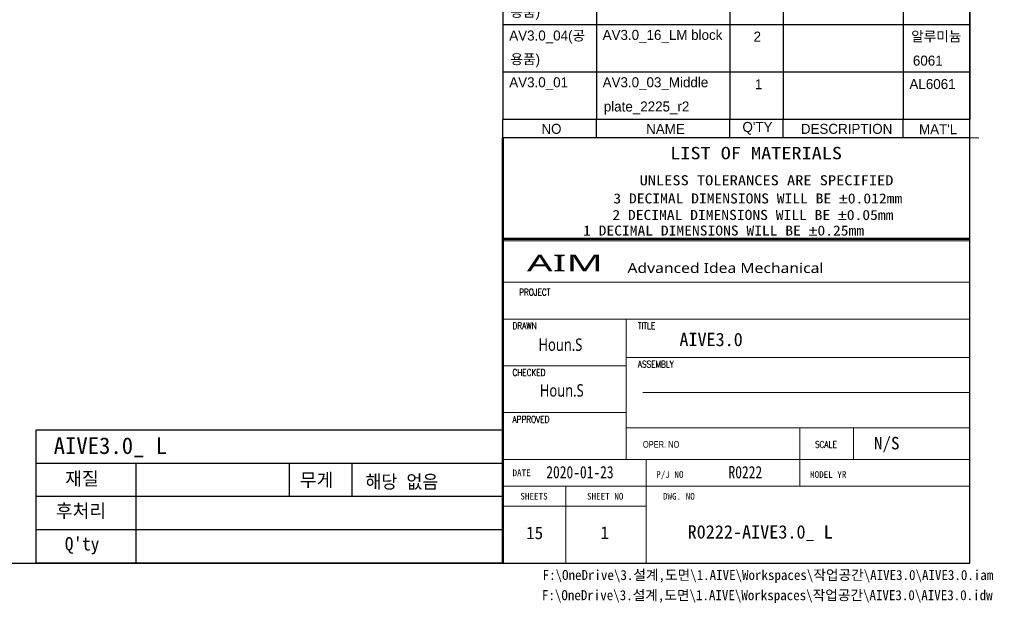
# Model space of a CAD drawing. Header units: millimetres. Extents: x 41 to 1655, y -379 to 1151.
# Tile 38 of 56: x 1065 to 1655, y 16 to 366. Entities that reach past the tile are written whole.
import ezdxf
from ezdxf.enums import TextEntityAlignment as Align

# ---------------------------------------------------------------- set-up
doc = ezdxf.new("R2010")
doc.units = ezdxf.units.MM
doc.header["$LTSCALE"] = 4
doc.layers.get('0').update_dxf_attribs({"lineweight": 15})
doc.layers.add('기호(ISO)', color=7, linetype='Continuous', lineweight=25)
doc.layers.add('스케치 형상(ISO)', color=7, linetype='Continuous', lineweight=25)
doc.styles.add('Current-ISO', font='txt')
doc.styles.add('Current-ISO도면층별', font='NGULIM.TTF')
doc.styles.add('HALGULFONT1_198', font='txt')
doc.styles.add('HALGULFONT1_239', font='txt')
doc.styles.add('HALGULFONT1_245', font='txt')
doc.styles.add('STENDARD_196', font='txt')
doc.styles.add('텍스트 스타일149', font='txt')
doc.styles.add('텍스트 스타일220', font='arial.ttf', dxfattribs={"width": 0.8})
doc.styles.add('텍스트 스타일227', font='txt')
doc.styles.add('텍스트 스타일243', font='txt', dxfattribs={"width": 0.8})
doc.styles.add('텍스트 스타일252', font='txt', dxfattribs={"width": 1.2})
doc.styles.add('텍스트 스타일253', font='txt', dxfattribs={"width": 1.2})
doc.styles.add('텍스트 스타일278', font='txt')
doc.styles.add('텍스트 스타일299', font='txt')
doc.styles.add('텍스트 스타일411', font='romans.shx', dxfattribs={"width": 0.8})
doc.styles.add('텍스트 스타일412', font='txt')
doc.styles.add('텍스트 스타일428', font='segoeui.ttf', dxfattribs={"width": 1.85})
doc.styles.add('텍스트 스타일429', font='segoeui.ttf', dxfattribs={"width": 0.8})
doc.styles.add('텍스트 스타일430', font='segoeui.ttf', dxfattribs={"width": 1.2})

# ---------------------------------------------------------------- blocks, each defined once
blk = doc.blocks.new('제목 블록 ISO')
for p, q in [((345.65, 67.31), (417.02, 67.31)), ((345.65, 51.89), (415.65, 51.89)), ((345.58, 45.67), (415.65, 45.67)), ((345.58, 40.16), (415.65, 40.16)), ((364.12, 40.16), (364.12, 19.11)), ((364.12, 34.39), (415.65, 34.39)), ((345.58, 33.14), (364.12, 33.14)), ((366.63, 29.13), (415.65, 29.13)), ((345.58, 26.13), (364.12, 26.13)), ((364.12, 23.87), (415.65, 23.87)), ((390.18, 23.87), (390.18, 15.1)), ((398.2, 23.87), (398.2, 19.11)), ((345.58, 19.11), (415.65, 19.11)), ((367.13, 19.11), (367.13, 3.57)), ((345.58, 15.1), (415.65, 15.1)), ((355.1, 15.1), (355.1, 3.57)), ((345.58, 12.09), (367.13, 12.09))]:
    blk.add_line(p, q)
at = {"lineweight": 50}
for p, q in [((345.65, 67.31), (345.65, 3.57)), ((415.65, 52.19), (345.58, 52.19))]:
    blk.add_line(p, q, dxfattribs=at)
at = {"layer": '스케치 형상(ISO)'}
for p, q in [((415.65, 3.57), (415.65, 281.23)), ((275.65, 18.57), (275.65, 23.57)), ((275.65, 23.57), (345.65, 23.57)), ((275.65, 3.57), (275.65, 18.57)), ((275.65, 18.57), (345.65, 18.57)), ((290.65, 13.57), (290.65, 18.57)), ((313.65, 13.57), (313.65, 18.57)), ((323, 18.57), (323, 13.57)), ((345.65, 18.57), (345.65, 3.57)), ((345.65, 13.57), (275.65, 13.57)), ((290.65, 3.57), (290.65, 13.57)), ((345.65, 8.57), (275.65, 8.57)), ((242.91, 3.57), (415.65, 3.57)), ((345.65, 3.57), (275.65, 3.57))]:
    blk.add_line(p, q, dxfattribs=at)
for s, height, style, width, p in [('LIST OF MATERIALS', 1.8552, '텍스트 스타일252', 1.2, (370.73, 64.11)), ('UNLESS TOLERANCES ARE SPECIFIED', 1.5036, '텍스트 스타일253', 1.2, (366.14, 60.21)), ('Advanced Idea Mechanical', 1.5036, '텍스트 스타일430', 1.2, (364.32, 47.06)), ('PROJECT', 1.002, '텍스트 스타일411', 0.8, (348.08, 43.67)), ('DRAWN', 1.002, '텍스트 스타일411', 0.8, (347.08, 38.65)), ('TITLE', 1.002, '텍스트 스타일411', 0.8, (365.88, 38.65)), ('Houn.S', 1.855, '텍스트 스타일429', 0.8, (350.98, 35.39)), ('CHECKED', 1.002, '텍스트 스타일411', 0.8, (347.08, 31.64)), ('ASSEMBLY', 1.002, '텍스트 스타일411', 0.8, (365.88, 32.89)), ('Houn.S', 1.855, '텍스트 스타일429', 0.8, (351.18, 28.53)), ('APPROVED', 1.002, '텍스트 스타일411', 0.8, (347.08, 24.62)), ('OPER. NO', 1, '텍스트 스타일220', 0.8, (366.63, 20.86)), ('SCALE', 1.002, '텍스트 스타일411', 0.8, (392.44, 20.86))]:
    blk.add_text(s, height=height, dxfattribs=dict(style=style, width=width)).set_placement(p)
at = {"color": 7, "style": '텍스트 스타일428', "width": 1.85}
blk.add_text('AIM', height=2.514, dxfattribs=at).set_placement((349.24, 47.29))
for s, height, style, p in [('N/S', 1.88, 'HALGULFONT1_245', (401.27, 20.61)), ('DATE', 1.002, 'STENDARD_196', (347.08, 16.6)), ('P/J NO', 1.002, 'STENDARD_196', (368.63, 16.35)), ('MODEL YR', 1.002, 'STENDARD_196', (391.69, 16.35)), ('SHEETS', 1.002, 'STENDARD_196', (348.26, 13.09)), ('SHEET NO', 1.002, 'STENDARD_196', (358.25, 13.09)), ('DWG. NO', 1.002, 'STENDARD_196', (369.64, 13.09)), ('R0222-AIVE3.0_ L', 2, '텍스트 스타일149', (373.33, 7.25))]:
    blk.add_text(s, height=height, dxfattribs=dict(style=style)).set_placement(p)
at = {"char_height": 1.50358, "attachment_point": 7, "style": 'HALGULFONT1_198'}
for s, insert in [('\\f바탕체|b0|i0;\\W1.20;\\H1.5036;3 DECIMAL DIMENSIONS WILL BE \\fAIGDT|b0|i0;\\W1.20;\\H1.5000;`\\f바탕체|b0|i0;\\W1.20;\\H1.5036;0.012mm', (362.21, 57.46)), ('\\f바탕체|b0|i0;\\W1.20;\\H1.5036;2 DECIMAL DIMENSIONS WILL BE \\fAIGDT|b0|i0;\\W1.20;\\H1.5000;`\\f바탕체|b0|i0;\\W1.20;\\H1.5036;0.05mm', (362.06, 54.99)), ('\\f바탕체|b0|i0;\\W1.20;\\H1.5036;1 DECIMAL DIMENSIONS WILL BE \\fAIGDT|b0|i0;\\W1.20;\\H1.5000;`\\f바탕체|b0|i0;\\W1.20;\\H1.5036;0.25mm', (357.66, 52.65))]:
    blk.add_mtext(s, dxfattribs=dict(at, insert=insert))
for tag, height, style, p in [('TITLE', 2.79, '텍스트 스타일278', (358.94, 44.42)), ('CATEGORY', 2, '텍스트 스타일149', (372.42, 32.36))]:
    blk.add_attdef(tag, text='', height=height, dxfattribs=dict(style=style)).set_placement(p, align=Align.TOP_LEFT)
for tag, p, height, style in [('부품_번호_001', (372.11, 36.1), 1.99, '텍스트 스타일412'), ('시트_수_001', (349.12, 7.16), 1.88, 'HALGULFONT1_239'), ('시트_번호_001', (360.27, 7.21), 1.88, 'HALGULFONT1_239')]:
    blk.add_attdef(tag, p, '', height=height, dxfattribs=dict(style=style))
at = {"style": '텍스트 스타일243', "width": 0.8}
for tag, p in [('작성_날짜_001', (352.14, 16.27)), ('PROJECT_001', (379.46, 16.27))]:
    blk.add_attdef(tag, p, '', height=1.86, dxfattribs=at)
at = {"layer": '기호(ISO)', "color": 7, "char_height": 2, "attachment_point": 1, "style": 'Current-ISO'}
for s, insert in [('\\f바탕체|b0|i0;\\H2.0000;재질', (280.02, 17.24)), ('\\f바탕체|b0|i0;\\H2.0000;무게', (315.2, 17.04)), ('\\f바탕체|b0|i0;\\H2.0000;후처리', (278.62, 12.4))]:
    blk.add_mtext(s, dxfattribs=dict(at, insert=insert))
at = {"layer": '기호(ISO)', "color": 7, "insert": (279.96, 7.47), "char_height": 2, "width": 25.5024, "attachment_point": 1, "style": 'Current-ISO'}
blk.add_mtext("\\f바탕체|b0|i0;\\H2.0000;Q'ty", dxfattribs=at)
at = {"layer": '기호(ISO)', "color": 7}
for tag, p, height, style in [('STOCK_NUMBER_001', (54.96, 251.47), 2.8, '텍스트 스타일227'), ('STOCK_NUMBER_001', (278.29, 19.93), 2.5, '텍스트 스타일299'), ('질량\\P3;_001', (325.03, 14.77), 2, '텍스트 스타일149')]:
    blk.add_attdef(tag, p, '', height=height, dxfattribs=dict(at, style=style))
at = {"layer": '기호(ISO)', "color": 7, "style": '텍스트 스타일149'}
blk.add_attdef('재질', text='', height=2, dxfattribs=at).set_placement((295.49, 17.37), align=Align.TOP_LEFT)
blk = doc.blocks.new('부품 리스트')
at = {"layer": '기호(ISO)'}
for p, q in [((408.64, 225.55), (338.64, 225.55)), ((338.64, 225.55), (338.64, 76.49)), ((352.64, 225.55), (352.64, 76.49)), ((372.64, 225.55), (372.64, 76.49)), ((380.64, 225.55), (380.64, 76.49)), ((398.64, 225.55), (398.64, 76.49)), ((408.64, 225.55), (408.64, 76.49)), ((408.64, 222), (338.64, 222)), ((408.64, 207.8), (338.64, 207.8)), ((408.64, 200.71), (338.64, 200.71)), ((408.64, 193.61), (338.64, 193.61)), ((408.64, 182.96), (338.64, 182.96)), ((408.64, 175.86), (338.64, 175.86)), ((408.64, 168.77), (338.64, 168.77)), ((408.64, 165.22), (338.64, 165.22)), ((408.64, 161.67), (338.64, 161.67)), ((408.64, 158.12), (338.64, 158.12)), ((408.64, 154.57), (338.64, 154.57)), ((408.64, 147.47), (338.64, 147.47)), ((408.64, 143.92), (338.64, 143.92)), ((408.64, 140.37), (338.64, 140.37)), ((408.64, 133.28), (338.64, 133.28)), ((408.64, 129.73), (338.64, 129.73)), ((408.64, 126.18), (338.64, 126.18)), ((408.64, 122.63), (338.64, 122.63)), ((408.64, 115.53), (338.64, 115.53)), ((408.64, 108.43), (338.64, 108.43)), ((408.64, 104.88), (338.64, 104.88)), ((408.64, 101.33), (338.64, 101.33)), ((408.64, 97.78), (338.64, 97.78)), ((408.64, 90.69), (338.64, 90.69)), ((408.64, 83.59), (338.64, 83.59)), ((408.64, 76.49), (338.64, 76.49)), ((338.64, 73.74), (338.64, 76.49)), ((352.64, 73.74), (352.64, 76.49)), ((372.64, 73.74), (372.64, 76.49)), ((380.64, 73.74), (380.64, 76.49)), ((398.64, 73.74), (398.64, 76.49)), ((408.64, 73.74), (408.64, 76.49)), ((408.64, 73.74), (338.64, 73.74))]:
    blk.add_line(p, q, dxfattribs=at)
at = {"layer": '기호(ISO)', "color": 7, "char_height": 1.5, "attachment_point": 7, "style": 'Current-ISO도면층별'}
for s, insert in [('AV3.0_02', (339.58, 222.86)), ('Basket bracket_R4', (353.77, 222.86)), ('1', (376.41, 223.01)), ('일반', (399.84, 222.93)), ('AVP12', (339.58, 219.45)), ('Z AXIS Module', (353.61, 219.45)), ('1', (376.41, 219.46)), ('공용품_VCM035_', (381.76, 219.29)), ('Z ', (381.61, 215.92)), ('AXIS_Technohan', (381.58, 212.19)), ('ds ', (381.69, 208.79)), ('AV16-02', (339.58, 205.25)), ('AV16_PCB bracket', (353.58, 205.12)), ('1', (376.41, 205.26)), ('공용품', (381.76, 205.17)), ('알루미늄', (399.84, 205.16)), (' 6061', (399.54, 201.68)), ('AV3.0_15', (339.58, 198.02)), ('Basket2018_19112', (353.77, 198.02)), ('1', (376.41, 198.16)), ('ABS ', (399.58, 198.16)), ('8', (353.66, 194.62)), ('플라스틱', (399.76, 194.55)), ('AVP10', (339.58, 191.06)), ('Motor drive', (353.77, 191.06)), ('1', (376.41, 191.06)), ('공용품_VPD-101', (381.76, 190.9)), ('_V300 ', (381.54, 187.35)), ('Technohands', (381.59, 183.94)), ('AV3.0_18(공', (339.58, 180.16)), ('AV3.0_16_Basket2', (353.58, 180.27)), ('4', (376.16, 180.42)), ('스테인레', (399.76, 180.32)), ('용품)', (339.76, 176.61)), ('018_볼트용', (353.69, 176.72)), ('스 스틸', (399.76, 176.8)), ('AV13', (339.58, 173.31)), ('AV13_Operation ', (353.58, 173.07)), ('1', (376.41, 173.32)), ('일반', (399.84, 173.25)), ('panel2', (353.75, 169.52)), ('일반', (399.84, 166.15)), ('RJ45 포트', (353.77, 166.21)), ('2', (376.21, 166.26)), ('USB 포트', (353.77, 162.67)), ('2', (376.21, 162.71)), ('일반', (399.84, 162.6)), ('PRC커넥터', (353.77, 159.03)), ('2', (376.21, 159.16)), ('일반', (399.84, 159.05)), ('AVP07', (339.58, 155.57)), ('파워버튼', (353.76, 155.48)), ('2', (376.21, 155.61)), ('일반', (399.84, 155.5)), ('AV13', (339.58, 152.02)), ('AV13_Operation ', (353.58, 151.78)), ('2', (376.21, 152.06)), ('일반', (399.84, 151.95)), ('panel_1215', (353.75, 148.23)), ('AV3.0_11', (339.58, 144.78)), ('Right side cover', (353.77, 144.68)), ('2', (376.21, 144.96)), ('AL6061', (399.58, 144.92)), ('AV3.0_09', (339.58, 141.23)), ('Left side cover', (353.77, 141.38)), ('2', (376.21, 141.41)), ('AL6061', (399.58, 141.37)), ('AV3.0_P02', (339.58, 137.69)), ('LM bearing', (353.77, 137.59)), ('2', (376.21, 137.87)), ('SEBS10-55_MIS', (381.67, 137.69)), ('UMI', (381.77, 134.28)), ('AV3.0_P01', (339.58, 130.59)), ('Spring', (353.67, 130.49)), ('2', (376.21, 130.77)), ('VUR6-50', (381.58, 130.73)), ('일반', (399.84, 130.66)), ('AV01-P01', (339.58, 127.18)), ('Lamp', (353.77, 126.94)), ('1', (376.41, 127.18)), ('일반', (399.84, 127.11)), ('1', (376.41, 123.63)), ('AV16-01 ', (339.58, 120.08)), ('Logo side ', (353.77, 119.84)), ('2', (376.21, 120.12)), ('공용품', (381.76, 120)), ('PE', (399.77, 120.1)), ('(공용품)', (339.79, 116.36)), ('bracket_1215', (353.75, 116.39)), ('AV02 ', (339.58, 112.98)), ('Column', (353.69, 112.98)), ('4', (376.16, 112.99)), ('공용품', (381.76, 112.9)), ('S45c', (399.67, 112.99)), ('(공용품)', (339.79, 109.26)), ('1', (376.41, 105.89)), ('AL6061', (399.58, 105.88)), ('AV3.0_12', (339.58, 105.74)), ('Top cover', (353.59, 105.66)), ('AV3.0_13', (339.58, 102.19)), ('Rear cover', (353.77, 102.35)), ('2', (376.21, 102.37)), ('AL6061', (399.58, 102.33)), ('AV3.0_08', (339.58, 98.65)), ('Base plate', (353.77, 98.55)), ('1', (376.41, 98.79)), ('AL6061', (399.58, 98.79)), ('AV3.0_07(공', (339.58, 94.99)), ('Rear cover', (353.77, 95.26)), ('1', (376.41, 95.24)), ('AL6061', (399.58, 95.24)), ('용품)', (339.76, 91.44)), ('AV3.0_16_LM block', (353.58, 88)), ('2', (376.21, 88.18)), ('알루미늄', (399.84, 88.05)), ('AV3.0_04(공', (339.58, 87.89)), ('용품)', (339.76, 84.34)), (' 6061', (399.54, 84.56)), ('AV3.0_01', (339.58, 80.9)), ('AV3.0_03_Middle ', (353.58, 80.9)), ('1', (376.41, 81.04)), ('AL6061', (399.58, 81.04)), ('plate_2225_r2', (353.75, 77.25)), ('NO', (344.4, 74.33)), ('NAME', (360.1, 74.33)), ("Q'TY", (374.54, 74.22)), ('DESCRIPTION', (383.3, 74.33)), ("MAT'L", (401.01, 74.3))]:
    blk.add_mtext(s, dxfattribs=dict(at, insert=insert))

msp = doc.modelspace()

# ---------------------------------------------------------------- block references
ref = msp.add_blockref('제목 블록 ISO', (-28.061, 25.715), dxfattribs=dict(xscale=4, yscale=4, zscale=4))
ref.add_attrib('시트_번호_001', '1', (1413.025, 54.539), dxfattribs={"height": 7.519, "style": 'HALGULFONT1_239'})
ref.add_attrib('시트_수_001', '15', (1368.412, 54.358), dxfattribs={"height": 7.5188, "style": 'HALGULFONT1_239'})
ref.add_attrib('작성_날짜_001', '2020-01-23', (1380.515, 90.809), dxfattribs={"height": 7.4208, "style": '텍스트 스타일243', "width": 0.8})
ref.add_attrib('PROJECT_001', 'R0222', (1489.798, 90.809), dxfattribs={"height": 7.4208, "style": '텍스트 스타일243', "width": 0.8})
ref.add_attrib('부품_번호_001', 'AIVE3.0', (1460.374, 170.114), dxfattribs={"height": 7.9753, "style": '텍스트 스타일412'})
ref.add_attrib('STOCK_NUMBER_001', 'AIVE3.0_ L', (1085.097, 105.42), dxfattribs={"layer": '기호(ISO)', "color": 7, "height": 10, "style": '텍스트 스타일299'})
ref.add_attrib('질량\\P3;_001', '해당 없음', (1272.056, 84.807), dxfattribs={"layer": '기호(ISO)', "color": 7, "height": 8, "style": '텍스트 스타일149'})
at = {"layer": '기호(ISO)', "xscale": 4, "yscale": 4, "zscale": 4}
msp.add_blockref('부품 리스트', (0, 0), dxfattribs=at)

# ---------------------------------------------------------------- texts
at = {"layer": '기호(ISO)', "color": 7, "char_height": 6.01434, "attachment_point": 1, "style": 'Current-ISO'}
for s, insert, width in [('\\f바탕체|b0|i0;\\H6.0143;F:\\\\OneDrive\\\\3.설계,도면\\\\1.AIVE\\\\Workspaces\\\\작업공간\\\\AIVE3.0\\\\AIVE3.0.iam', (1378.326, 35.869), 306.27851), ('\\f바탕체|b0|i0;\\H6.0143;F:\\\\OneDrive\\\\3.설계,도면\\\\1.AIVE\\\\Workspaces\\\\작업공간\\\\AIVE3.0\\\\AIVE3.0.idw', (1377.921, 23.778), 310.4174)]:
    msp.add_mtext(s, dxfattribs=dict(at, insert=insert, width=width))

doc.saveas('drawing.dxf')
